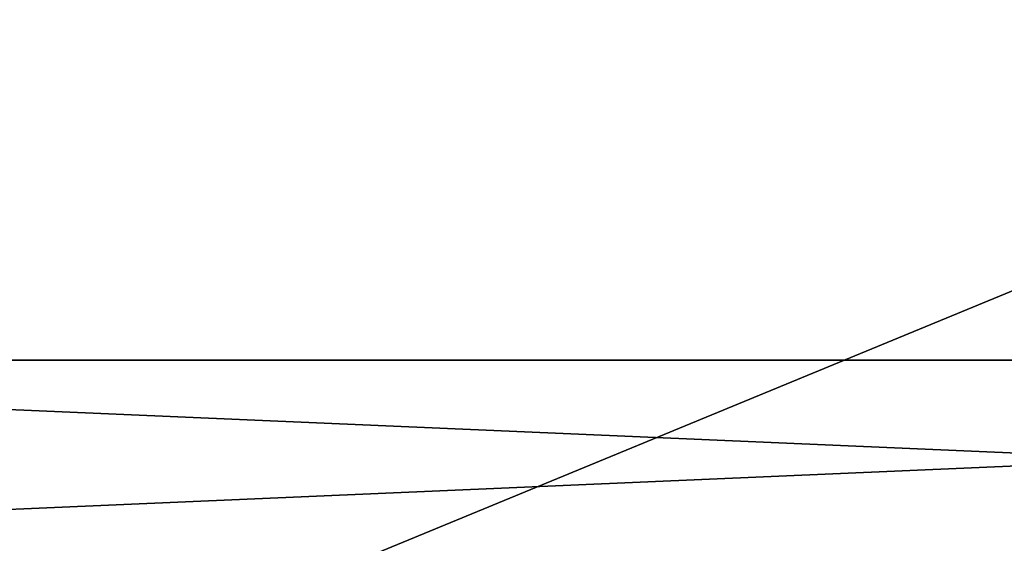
# Model space of a CAD drawing. Header units: inches. Extents: x 492 to 688, y -128 to 44.
# Tile 223 of 256: x 587.22 to 600.88, y -28.51 to -21.25. Entities that reach past the tile are written whole.
import ezdxf

# ---------------------------------------------------------------- set-up
doc = ezdxf.new("R2010")
doc.units = ezdxf.units.IN
doc.header["$MEASUREMENT"] = 0
doc.layers.add('A-FURN', color=7, linetype='Continuous')
doc.layers.add('CET color Grey23', color=7, linetype='Continuous', true_color=0x393c39)
doc.layers.add('CET color tan', color=7, linetype='Continuous', true_color=0xd4b38d)

# ---------------------------------------------------------------- blocks, each defined once
blk = doc.blocks.new('*C30')
at = {"layer": 'CET color Grey23', "linetype": 'Continuous'}
mesh = blk.add_polyface(dxfattribs=at)
corners = [(31.85, 4.648, 25.744), (-31.85, 4.648, 25.744), (-31.85, 4.648, 27.476), (31.85, 4.648, 27.476), (-31.85, 1.892, 25.744), (-31.85, 1.892, 27.476), (31.85, 1.892, 25.744), (31.85, 1.892, 27.476)]
mesh.append_faces([[corners[k] for k in face] for face in [(0, 2, 3, 0), (1, 5, 2, 1), (1, 6, 4, 1), (5, 3, 2, 5), (4, 7, 5, 4), (6, 3, 7, 6)]], dxfattribs={"vtx0": -1, "vtx3": -1})
mesh.append_faces([[corners[k] for k in face] for face in [(0, 1, 2, 0), (1, 4, 5, 1), (1, 0, 6, 1), (5, 7, 3, 5), (4, 6, 7, 4), (6, 0, 3, 6)]], dxfattribs={"vtx2": -1})
at = {"layer": 'CET color tan', "linetype": 'Continuous'}
mesh = blk.add_polyface(dxfattribs=at)
corners = [(-35, -14.382, 28.5), (35, -14.382, 28.5), (35, 14.5, 28.5), (-35, 14.5, 28.5)]
mesh.append_faces([[corners[k] for k in face] for face in [(0, 2, 3, 0)]], dxfattribs={"vtx0": -1, "vtx3": -1})
mesh.append_faces([[corners[k] for k in face] for face in [(0, 1, 2, 0)]], dxfattribs={"vtx2": -1})
mesh = blk.add_polyface(dxfattribs=at)
corners = [(-35, -14.382, 27.563), (35, 14.5, 27.563), (35, -14.382, 27.563), (-35, 14.5, 27.563)]
mesh.append_faces([[corners[k] for k in face] for face in [(0, 1, 2, 0)]], dxfattribs={"vtx0": -1, "vtx3": -1})
mesh.append_faces([[corners[k] for k in face] for face in [(0, 3, 1, 0)]], dxfattribs={"vtx2": -1})
blk = doc.blocks.new('*C28')
at = {"layer": 'A-FURN', "linetype": 'Continuous', "rotation": 179.999999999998}
blk.add_blockref('*C30', (603.096, -24.08), dxfattribs=at)

msp = doc.modelspace()

# ---------------------------------------------------------------- block references
at = {"layer": 'A-FURN', "linetype": 'Continuous'}
msp.add_blockref('*C28', (0, 0), dxfattribs=at)

doc.saveas('drawing.dxf')
